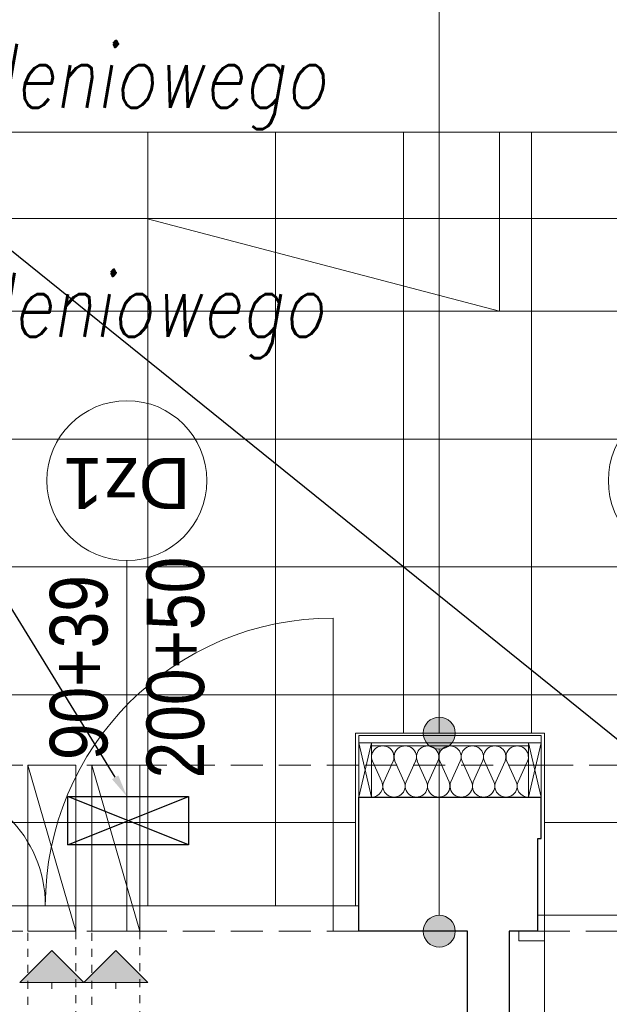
# Model space of a CAD drawing. Extents: x -558982 to 5119495, y -5290134 to 121759.
# Tile 244 of 256: x -427538 to -425695, y -7069 to -3988. Entities that reach past the tile are written whole.
import ezdxf
from ezdxf import colors
from ezdxf.entities.mleader import LeaderData, LeaderLine
from ezdxf.math import Vec2, Vec3

# ---------------------------------------------------------------- set-up
doc = ezdxf.new("R2010")
doc.units = 0
doc.header["$MEASUREMENT"] = 0
doc.linetypes.add('Hidden Line', pattern=[50, 25, -25])
doc.linetypes.add('Krawędzie ukryte', pattern=[150, 100, -50])
for name, color, linetype in [('!OSWIETLENIE-LL', 1, 'Continuous'), ('Arch ocieplenie', 252, 'Continuous'), ('Arch opisy', 252, 'Continuous'), ('Istniejące kominy', 252, 'Continuous')]:
    doc.layers.add(name, color=color, linetype=linetype)
for name, color, linetype, lineweight in [('$ IE_OPISY', 7, 'Continuous', 25), ('Arch drzwi_Nr_Pióra__10', 252, 'Continuous', 18), ('Arch ocieplenie_Nr_Pióra__44', 252, 'Continuous', 13), ('Arch opisy okien_Nr_Pióra__9', 252, 'Continuous', 13), ('Arch opisy_Nr_Pióra__21', 252, 'Continuous', 9), ('Arch opisy_Nr_Pióra__9', 252, 'Continuous', 13), ('Arch wykończenie_Nr_Pióra__81', 252, 'Continuous', 9), ('Arch wykończenie_Nr_Pióra__9', 252, 'Continuous', 13), ('INWENT OPISY_Nr_Pióra__9', 252, 'Continuous', 13), ('INWENT.ŚCIANY_Nr_Pióra__1', 252, 'Continuous', 25), ('INWENT.ŚCIANY_Nr_Pióra__2', 252, 'Continuous', 13), ('INWENT.ŚCIANY_Nr_Pióra__21', 252, 'Continuous', 9), ('Istniejące kominy_Nr_Pióra__21', 252, 'Continuous', 9), ('Istniejące schody_Nr_Pióra__5', 252, 'Continuous', 13)]:
    doc.layers.add(name, color=color, linetype=linetype, lineweight=lineweight)
doc.styles.add('GENERATED_STYLE_10', font='arial.ttf')
doc.styles.add('GENERATED_STYLE_6', font='ARIALN.TTF')
doc.styles.add('ROMANS', font='romans.shx', dxfattribs={"width": 0.85})

# ---------------------------------------------------------------- blocks, each defined once
blk = doc.blocks.new('Izolacja cieplna 14_31', base_point=(-417394.9, 37092.6))
at = {"layer": 'Arch ocieplenie_Nr_Pióra__44', "linetype": 'Continuous'}
for p, q in [((-417392, 37204.9), (-417362.9, 37140.3)), ((-417357, 37140.3), (-417327.9, 37204.9)), ((-417322, 37204.9), (-417292.9, 37140.3)), ((-417287, 37140.3), (-417257.9, 37204.9)), ((-417252, 37204.9), (-417222.9, 37140.3)), ((-417217, 37140.3), (-417187.9, 37204.9)), ((-417182, 37204.9), (-417152.9, 37140.3)), ((-417147, 37140.3), (-417117.9, 37204.9)), ((-417112, 37204.9), (-417082.9, 37140.3)), ((-417077, 37140.3), (-417047.9, 37204.9)), ((-417042, 37204.9), (-417012.9, 37140.3)), ((-417007, 37140.3), (-416977.9, 37204.9)), ((-416972, 37204.9), (-416942.9, 37140.3)), ((-416937, 37140.3), (-416907.9, 37204.9))]:
    blk.add_line(p, q, dxfattribs=at)
for centre, start_param, end_param in [((-417359.9, 37218.6), 5.870392, 9.837571), ((-417289.9, 37218.6), 5.870392, 9.837571), ((-417219.9, 37218.6), 5.870392, 9.837571), ((-417149.9, 37218.6), 5.870392, 9.837571), ((-417079.9, 37218.6), 5.870392, 9.837571), ((-417009.9, 37218.6), 5.870392, 9.837571), ((-416939.9, 37218.6), 5.870392, 9.837571), ((-417394.9, 37126.6), 4.712389, 6.695979), ((-417324.9, 37126.6), 2.7288, 6.695979), ((-417254.9, 37126.6), 2.7288, 6.695979), ((-417184.9, 37126.6), 2.7288, 6.695979), ((-417114.9, 37126.6), 2.7288, 6.695979), ((-417044.9, 37126.6), 2.7288, 6.695979), ((-416974.9, 37126.6), 2.7288, 6.695979), ((-416904.9, 37126.6), 2.7288, 4.712389)]:
    blk.add_ellipse(centre, major_axis=(35, 0), ratio=0.97225, start_param=start_param, end_param=end_param, dxfattribs=at)
blk = doc.blocks.new('Linia_5', base_point=(-418394.9, 36612.6))
at = {"layer": 'Istniejące kominy_Nr_Pióra__21', "linetype": 'Continuous'}
blk.add_hatch(color=256, dxfattribs=at).paths.add_polyline_path([(-418394.9, 36612.6), (-418294.9, 36512.6), (-418494.9, 36512.6)], flags=0)
for p, q in [((-418394.9, 36612.6), (-418494.9, 36512.6)), ((-418394.9, 36612.6), (-418294.9, 36512.6)), ((-418294.9, 36512.6), (-418494.9, 36512.6)), ((-418394.9, 36512.6), (-418394.9, 36492.6))]:
    blk.add_line(p, q, dxfattribs=at)
blk = doc.blocks.new('Linia_7', base_point=(-418194.9, 36612.6))
at = {"layer": 'Istniejące kominy_Nr_Pióra__21', "linetype": 'Continuous'}
blk.add_hatch(color=256, dxfattribs=at).paths.add_polyline_path([(-418194.9, 36612.6), (-418094.9, 36512.6), (-418294.9, 36512.6)], flags=0)
for p, q in [((-418194.9, 36612.6), (-418294.9, 36512.6)), ((-418194.9, 36612.6), (-418094.9, 36512.6)), ((-418094.9, 36512.6), (-418294.9, 36512.6)), ((-418194.9, 36512.6), (-418194.9, 36492.6))]:
    blk.add_line(p, q, dxfattribs=at)
blk = doc.blocks.new('Linia_58', base_point=(-417183.4, 36672.6))
at = {"layer": 'Arch opisy_Nr_Pióra__21', "linetype": 'Continuous'}
for points in [[(-417133.4, 37292.6), (-417137.2, 37311.7), (-417148, 37328), (-417164.2, 37338.8), (-417183.4, 37342.6), (-417202.5, 37338.8), (-417218.7, 37328), (-417229.6, 37311.7), (-417233.4, 37292.6), (-417229.6, 37273.5), (-417218.7, 37257.3), (-417202.5, 37246.4), (-417183.4, 37242.6), (-417164.2, 37246.4), (-417148, 37257.3), (-417137.2, 37273.5)], [(-417133.4, 36672.6), (-417137.2, 36691.7), (-417148, 36708), (-417164.2, 36718.8), (-417183.4, 36722.6), (-417202.5, 36718.8), (-417218.7, 36708), (-417229.6, 36691.7), (-417233.4, 36672.6), (-417229.6, 36653.5), (-417218.7, 36637.3), (-417202.5, 36626.4), (-417183.4, 36622.6), (-417164.2, 36626.4), (-417148, 36637.3), (-417137.2, 36653.5)]]:
    blk.add_hatch(color=256, dxfattribs=at).paths.add_polyline_path(points, flags=0)
blk.add_line((-417183.4, 36722.6), (-417183.4, 37242.6), dxfattribs=at)
for centre in [(-417183.4, 37292.6), (-417183.4, 36672.6)]:
    blk.add_circle(centre, 50, dxfattribs=at)
blk = doc.blocks.new('Linia_59', base_point=(-417183.4, 37292.6))
at = {"layer": 'Arch opisy_Nr_Pióra__21', "linetype": 'Continuous'}
blk.add_line((-417183.4, 37292.6), (-417183.4, 39802.4), dxfattribs=at)

msp = doc.modelspace()

# ---------------------------------------------------------------- linework, layer by layer
at = {"layer": '!OSWIETLENIE-LL'}
msp.add_lwpolyline([(-427387.3, -6418.6), (-427010.2, -6418.6), (-427010.2, -6569.7), (-427387.3, -6569.7)], close=True, dxfattribs=at)
for points in [[(-427010.2, -6569.7), (-427387.3, -6418.6)], [(-427387.3, -6569.7), (-427010.2, -6418.6)]]:
    msp.add_lwpolyline(points, dxfattribs=at)
at = {"layer": 'Arch drzwi_Nr_Pióra__10', "linetype": 'Continuous'}
for p, q in [((-426557.5, -6760.6), (-426557.5, -5860.6)), ((-426477.5, -6760.6), (-426557.5, -6760.6)), ((-426557.5, -6760.6), (-426557.5, -6840.6)), ((-425897.5, -6790.6), (-425917.5, -6790.6)), ((-425897.5, -6870.6), (-425897.5, -6790.6)), ((-426477.5, -6840.6), (-426557.5, -6840.6)), ((-425977.5, -6870.6), (-425977.5, -6840.6)), ((-425977.5, -6870.6), (-425897.5, -6870.6)), ((-425897.5, -6870.6), (-425897.5, -7770.6))]:
    msp.add_line(p, q, dxfattribs=at)
for centre, radius, start, end in [((-426557.5, -6760.6), 900, 90, 180), ((-427847.5, -6760.6), 390, 0, 90), ((-425897.5, -6870.6), 900, 270, 0)]:
    msp.add_arc(centre, radius, start, end, dxfattribs=at)
at = {"layer": 'Arch opisy_Nr_Pióra__9', "linetype": 'Continuous'}
msp.add_line((-427202.5, -5680.6), (-427202.5, -6840.6), dxfattribs=at)
for centre in [(-427202.5, -5430.6), (-425447.5, -5430.6)]:
    msp.add_circle(centre, 250, dxfattribs=at)
at = {"layer": 'Arch wykończenie_Nr_Pióra__81', "linetype": 'Continuous'}
for p, q in [((-427137.5, -4340.6), (-427137.5, -6760.6)), ((-426737.5, -4340.6), (-426737.5, -6760.6)), ((-426337.5, -4340.6), (-426337.5, -6220.6)), ((-425937.5, -4340.6), (-425937.5, -6220.6)), ((-423427.5, -5300.6), (-428917.5, -5300.6)), ((-423427.5, -5700.6), (-428917.5, -5700.6)), ((-424397.5, -6100.6), (-428917.5, -6100.6)), ((-426487.5, -6500.6), (-427917.5, -6500.6)), ((-424997.5, -6500.6), (-425897.5, -6500.6)), ((-427847.5, -6760.6), (-426557.5, -6760.6)), ((-425897.5, -6790.6), (-424997.5, -6790.6))]:
    msp.add_line(p, q, dxfattribs=at)
at = {"layer": 'Arch wykończenie_Nr_Pióra__9', "linetype": 'Continuous'}
for p, q in [((-426487.5, -6220.6), (-426487.5, -6760.6)), ((-425897.5, -6220.6), (-426487.5, -6220.6)), ((-425897.5, -6220.6), (-425897.5, -6790.6)), ((-425907.5, -6228.6), (-426477.5, -6228.6)), ((-426477.5, -6228.6), (-426477.5, -6420.6)), ((-425907.5, -6250.6), (-426477.5, -6250.6)), ((-426477.5, -6420.6), (-426477.5, -6250.6)), ((-426477.5, -6250.6), (-426437.5, -6250.6)), ((-426477.5, -6420.6), (-426437.5, -6250.6)), ((-426437.5, -6420.6), (-426477.5, -6250.6)), ((-426437.5, -6250.6), (-426437.5, -6420.6)), ((-425947.5, -6420.6), (-425947.5, -6250.6)), ((-425947.5, -6250.6), (-425907.5, -6250.6)), ((-425947.5, -6420.6), (-425907.5, -6250.6)), ((-425907.5, -6420.6), (-425947.5, -6250.6)), ((-425907.5, -6228.6), (-425907.5, -6420.6)), ((-425907.5, -6250.6), (-425907.5, -6420.6)), ((-425947.5, -6260.6), (-426437.5, -6260.6)), ((-426437.5, -6420.6), (-426477.5, -6420.6)), ((-425907.5, -6420.6), (-425947.5, -6420.6))]:
    msp.add_line(p, q, dxfattribs=at)
at = {"layer": 'INWENT.ŚCIANY_Nr_Pióra__1', "linetype": 'Continuous'}
for p, q in [((-426477.5, -6840.6), (-426477.5, -6420.6)), ((-426477.5, -6420.6), (-425907.5, -6420.6)), ((-425907.5, -6550.6), (-425907.5, -6420.6)), ((-425917.5, -6840.6), (-425917.5, -6550.6)), ((-425917.5, -6550.6), (-425907.5, -6550.6)), ((-426137.5, -6840.6), (-426477.5, -6840.6)), ((-426137.5, -8720.6), (-426137.5, -6840.6)), ((-425917.5, -6840.6), (-426007.5, -6840.6)), ((-426007.5, -6840.6), (-426007.5, -8710.6))]:
    msp.add_line(p, q, dxfattribs=at)
at = {"layer": 'INWENT.ŚCIANY_Nr_Pióra__2', "linetype": 'Krawędzie ukryte'}
for p, q in [((-425907.5, -6320.6), (-426477.5, -6320.6)), ((-426477.5, -6420.6), (-426477.5, -6320.6)), ((-425907.5, -6420.6), (-425907.5, -6320.6)), ((-425907.5, -6320.6), (-425317.5, -6320.6))]:
    msp.add_line(p, q, dxfattribs=at)
at = {"layer": 'INWENT.ŚCIANY_Nr_Pióra__21', "linetype": 'Krawędzie ukryte'}
for p, q in [((-427927.5, -6320.6), (-426477.5, -6320.6)), ((-427927.5, -6840.6), (-426477.5, -6840.6)), ((-425917.5, -6840.6), (-424977.5, -6840.6))]:
    msp.add_line(p, q, dxfattribs=at)
at = {"layer": 'Istniejące kominy_Nr_Pióra__21', "linetype": 'Continuous'}
for p, q in [((-427512.5, -6320.6), (-427362.5, -6320.6)), ((-427512.5, -6840.6), (-427512.5, -6320.6)), ((-427512.5, -6320.6), (-427362.5, -6840.6)), ((-427362.5, -6320.6), (-427362.5, -6840.6)), ((-427312.5, -6320.6), (-427162.5, -6320.6)), ((-427312.5, -6840.6), (-427312.5, -6320.6)), ((-427312.5, -6320.6), (-427162.5, -6840.6)), ((-427162.5, -6320.6), (-427162.5, -6840.6)), ((-427362.5, -6840.6), (-427512.5, -6840.6)), ((-427162.5, -6840.6), (-427312.5, -6840.6))]:
    msp.add_line(p, q, dxfattribs=at)
at = {"layer": 'Istniejące kominy_Nr_Pióra__21', "linetype": 'Hidden Line'}
for p, q in [((-427512.5, -8720.6), (-427512.5, -6840.6)), ((-427362.5, -6840.6), (-427362.5, -8720.6)), ((-427312.5, -8720.6), (-427312.5, -6840.6)), ((-427162.5, -6840.6), (-427162.5, -8720.6))]:
    msp.add_line(p, q, dxfattribs=at)
at = {"layer": 'Istniejące schody_Nr_Pióra__5', "linetype": 'Continuous'}
for p, q in [((-423737.5, -4340.6), (-428917.5, -4340.6)), ((-426037.5, -4340.6), (-426037.5, -4900.6)), ((-423737.5, -4610.6), (-428627.5, -4610.6)), ((-426037.5, -4900.6), (-427142.5, -4610.6)), ((-423737.5, -4900.6), (-428337.5, -4900.6))]:
    msp.add_line(p, q, dxfattribs=at)

# ---------------------------------------------------------------- block references
at = {"layer": 'Arch ocieplenie', "color": 104, "linetype": 'Continuous', "lineweight": 13, "true_color": 0x029e21}
msp.add_blockref('Izolacja cieplna 14_31', (-426437.5, -6420.6), dxfattribs=at)
at = {"layer": 'Arch opisy', "linetype": 'Continuous'}
for name, p in [('Linia_59', (-426226, -6220.6)), ('Linia_58', (-426226, -6840.6))]:
    msp.add_blockref(name, p, dxfattribs=at)
at = {"layer": 'Istniejące kominy', "linetype": 'Continuous'}
for name, p in [('Linia_5', (-427437.5, -6900.6)), ('Linia_7', (-427237.5, -6900.6))]:
    msp.add_blockref(name, p, dxfattribs=at)

# ---------------------------------------------------------------- texts
at = {"layer": 'Arch opisy okien_Nr_Pióra__9', "linetype": 'Continuous', "insert": (-427202.5, -5519.7), "char_height": 160, "attachment_point": 2, "rotation": 180, "style": 'GENERATED_STYLE_10'}
msp.add_mtext('{Dz1}', dxfattribs=at)
at = {"layer": 'INWENT OPISY_Nr_Pióra__9', "linetype": 'Continuous', "insert": (-427443.4, -6015.6), "char_height": 180, "width": 1346.334, "attachment_point": 2, "rotation": 90, "line_spacing_factor": 1.007146, "style": 'GENERATED_STYLE_6'}
msp.add_mtext('{90+39\\P200+50}', dxfattribs=at)

# ---------------------------------------------------------------- leaders
at = {"layer": '$ IE_OPISY', "color": 7, "lineweight": 30}
ml = msp.add_multileader_mtext('Standard', dxfattribs=at)
ml.set_content('\\Q10;\\W0.8;zasilić z istn obwodu oświetleniowego', color=7, style='ROMANS')
ml.set_leader_properties()
ml.build(insert=Vec2(0, 0))
ml.multileader.update_dxf_attribs({"text_left_attachment_type": 6, "text_right_attachment_type": 6, "dogleg_length": 0.36, "arrow_head_size": 70})
ctx = ml.context
ctx.base_point, ctx.char_height, ctx.arrow_head_size, ctx.landing_gap_size, ctx.plane_origin = Vec3(-430661.2, -4330.8), 200, 70, 0.9, Vec3(-451752.8, -1961.3)
ctx.left_attachment, ctx.right_attachment = 6, 6
notes = []
notes.append((ctx, [(0, (1, 1, 0), (-428037.4, -4330.8), (-1, 0), 0.36, [(0, [(-425449.2, -6418.6)], 0, [])])]))
ctx.mtext.insert, ctx.mtext.rotation, ctx.mtext.width, ctx.mtext.defined_height, ctx.mtext.flow_direction = Vec3(-430660.3, -4064.2), 6.283185, 4429.801, 382.9, 5
ml = msp.add_multileader_mtext('Standard', dxfattribs=at)
ml.set_content('\\Q10;\\W0.8;zasilić z istn obwodu oświetleniowego', color=7, style='ROMANS')
ml.set_leader_properties()
ml.build(insert=Vec2(0, 0))
ml.multileader.update_dxf_attribs({"text_left_attachment_type": 6, "text_right_attachment_type": 6, "dogleg_length": 0.36, "arrow_head_size": 70})
ctx = ml.context
ctx.base_point, ctx.char_height, ctx.arrow_head_size, ctx.landing_gap_size, ctx.plane_origin = Vec3(-430668.4, -5047.1), 200, 70, 0.9, Vec3(-453506.1, -1961.3)
ctx.left_attachment, ctx.right_attachment = 6, 6
notes.append((ctx, [(0, (1, 1, 0), (-428044.6, -5047.1), (-1, 0), 0.36, [(0, [(-427202.5, -6418.6)], 0, [])])]))
ctx.mtext.insert, ctx.mtext.rotation, ctx.mtext.width, ctx.mtext.defined_height, ctx.mtext.flow_direction = Vec3(-430667.5, -4780.4), 6.283185, 4429.801, 382.9, 5
for ctx, leaders in notes:
    for number, flags, end, landing, length, lines in leaders:
        leader = LeaderData()
        leader.index, (leader.has_last_leader_line, leader.has_dogleg_vector, leader.attachment_direction) = number, flags
        leader.last_leader_point, leader.dogleg_vector, leader.dogleg_length = Vec3(end), Vec3(landing), length
        for number, points, colour, breaks in lines:
            line = LeaderLine()
            line.index, line.vertices, line.color, line.breaks = number, Vec3.list(points), colors.encode_raw_color(colour), breaks
            leader.lines.append(line)
        ctx.leaders.append(leader)

doc.saveas('drawing.dxf')
